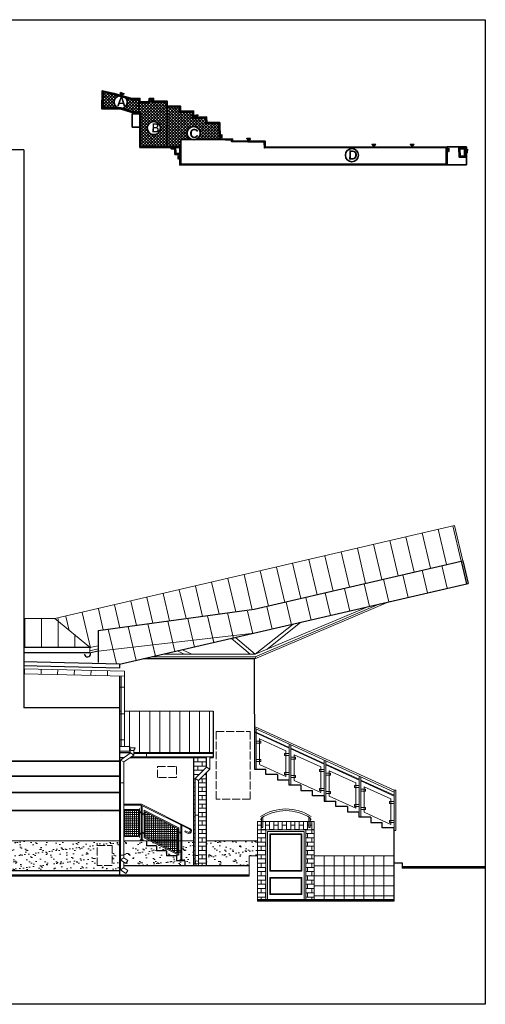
# Model space of a CAD drawing. Header units: millimetres. Extents: x -26513 to 76799, y 0 to 112149.
# Tile 66 of 98: x 30630 to 32030, y 102192 to 105152. Entities that reach past the tile are written whole.
import ezdxf

# ---------------------------------------------------------------- set-up
doc = ezdxf.new("R2010")
doc.units = ezdxf.units.MM
doc.header["$LTSCALE"] = 2
doc.linetypes.add('ACAD_ISO02W100', pattern=[15, 12, -3])
doc.linetypes.add('DASHED', pattern=[0.75, 0.5, -0.25])
for name, color, linetype, lineweight in [('!budynki proj.', 1, 'Continuous', 35), ('Awycinka drzew', 3, 'Continuous', 25), ('hacz  do wyłaczenia', 161, 'Continuous', 5), ('istn.ściany', 2, 'Continuous', 30), ('rynna-41', 22, 'Continuous', 18), ('stolarka', 6, 'Continuous', 9), ('widok', 3, 'Continuous', 13)]:
    doc.layers.add(name, color=color, linetype=linetype, lineweight=lineweight)
doc.layers.add('istn.śiany', color=2, linetype='Continuous')

msp = doc.modelspace()

# ---------------------------------------------------------------- hatches: boundary and pattern name
at = {"layer": '!budynki proj.'}
h = msp.add_hatch(color=256, dxfattribs=at)
edge = h.paths.add_edge_path()
edge.add_line((31114.7, 104749.3), (31114.7, 104746.5))
edge.add_line((31114.7, 104746.5), (31112, 104746.5))
edge.add_line((31112, 104746.5), (31112, 104746.5))
edge.add_line((31112, 104746.5), (31112, 104749.3))
edge.add_line((31112, 104749.3), (31114.7, 104749.3))
h.paths.add_polyline_path([(30878.6, 104938.1), (30914.7, 104929.7), (30966.4, 104914.6), (30991.8, 104915.2), (30991.8, 104905.3), (31018.5, 104905.2), (31019.1, 104914.9), (31032.7, 104915), (31032.7, 104907.1), (31074, 104906.9), (31074.1, 104892.4), (31113.9, 104891.8), (31114.1, 104877.2), (31152.4, 104877.7), (31153, 104858.6), (31192.1, 104859.4), (31192.4, 104843.4), (31231.7, 104842.3), (31232.6, 104793.9), (31270.2, 104792.7), (31270.2, 104787.9), (31368.6, 104786.6), (31368.6, 104769.1), (31915.4, 104769.9), (31915.4, 104716), (31112, 104714.8), (31112, 104730.3), (31112, 104746.5), (31114.7, 104746.5), (31114.8, 104717.5), (31114.8, 104717.5), (31912.7, 104718.8), (31912.6, 104767.2), (31365.9, 104766.3), (31365.8, 104783.9), (31267.4, 104785.2), (31267.5, 104790.1), (31229.9, 104791.2), (31229, 104839.6), (31189.7, 104840.8), (31189.4, 104856.6), (31150.4, 104855.8), (31149.7, 104874.9), (31111.4, 104874.4), (31111.2, 104889.1), (31071.5, 104889.7), (31071.3, 104904.2), (31030, 104904.4), (31030, 104912.2), (31021.7, 104912.2), (31021, 104902.4), (30989, 104902.6), (30989.1, 104912.4), (30966, 104911.9), (30914, 104927.1), (30881.2, 104934.7), (30879.8, 104886.8), (30934.1, 104886.9), (30981.5, 104871.7), (30994.3, 104871.7), (30994.5, 104770.4), (30991.7, 104770.4), (30991.6, 104869), (30991.6, 104869), (30981.1, 104869), (30933.6, 104884.1), (30877, 104884.1)])
h.paths.add_polyline_path([(30994.5, 104770.4), (31096.2, 104770.6), (31096.2, 104767.8), (31091.1, 104767.8), (31091, 104767.8), (30991.7, 104767.7), (30991.7, 104770.4)])
h.paths.add_polyline_path([(31096.2, 104767.8), (31098.9, 104767.8), (31099.2, 104749.3), (31112, 104749.3), (31112, 104746.5), (31096.5, 104746.5), (31096.3, 104764.1), (31096.3, 104764.1), (31096.3, 104764.1)])
h.paths.add_polyline_path([(31096.2, 104767.8), (31098.9, 104767.8), (31098.9, 104770.6), (31096.2, 104770.6)])
for points in [[(30932.6, 104932.9), (30935.5, 104925.4), (30943.6, 104929.1)], [(31155.3, 104864.1), (31166.8, 104865.8), (31161, 104859.2)], [(31233, 104801.7), (31237.6, 104796.3), (31237.6, 104806.9)], [(31324.6, 104794.9), (31313.1, 104794.3), (31319.4, 104787.2)], [(31096.3, 104764.1), (31096.3, 104764.1), (31085.2, 104763.8), (31091.1, 104767.8)], [(31689.4, 104776.6), (31701.3, 104776.9), (31695, 104770.9)], [(31804.6, 104776.3), (31816.8, 104776.6), (31810.4, 104770.4)], [(31920.7, 104765.4), (31920.2, 104755.3), (31915.5, 104761)], [(31106.6, 104741.7), (31106.7, 104732.9), (31111.9, 104737.1)]]:
    msp.add_hatch(color=256, dxfattribs=at).paths.add_polyline_path(points)
h = msp.add_hatch(color=256, dxfattribs=at)
h.paths.add_polyline_path([(31951, 104766.6), (31951.6, 104739), (31970.6, 104738.3), (31971, 104766.5)])
h.paths.add_polyline_path([(31953.8, 104763.8), (31954.3, 104741.6), (31967.9, 104741.1), (31968.2, 104763.8)], flags=16)
h = msp.add_hatch(color=256, dxfattribs=at)
h.paths.add_polyline_path([(31973.7, 104759.9), (31976.4, 104762.3), (31976.1, 104752.2), (31973.7, 104755.2)])
h.paths.add_polyline_path([(31971.6, 104757.9), (31973.7, 104755.2), (31973.7, 104759.9)])
at = {"layer": 'hacz  do wyłaczenia'}
h = msp.add_hatch(dxfattribs=at)
h.set_pattern_fill('BRICK', color=256, scale=2, style=0)
h.paths.add_polyline_path([(31191.1, 102903.8), (31191.1, 102933.4), (31153.1, 102933.4), (31153.1, 102865.3)])
h.paths.add_polyline_path([(31191.1, 102887.6), (31168.1, 102864.4), (31168.1, 102618.9, -0.038588), (31168.2, 102618.2, -0.038588), (31168.1, 102617.4), (31168.1, 102608.4), (31191.1, 102608.4)])
h.paths.add_polyline_path([(31158.1, 102870.4), (31153.1, 102865.3), (31153.1, 102608.4), (31158.1, 102608.4)])
h.paths.add_polyline_path([(31370.5, 102716.4), (31345.5, 102716.4), (31345.5, 102506.4), (31370.5, 102506.4)])
h.paths.add_polyline_path([(31515.5, 102716.4), (31490.5, 102716.4), (31490.5, 102506.4), (31515.5, 102506.4)])
at = {"layer": 'hacz  do wyłaczenia', "linetype": 'Continuous'}
h = msp.add_hatch(dxfattribs=at)
h.set_pattern_fill('NET', color=256, scale=2, style=0)
h.paths.add_polyline_path([(30945.1, 102696.4), (30987.1, 102696.4), (30987.1, 102777.4), (30945.1, 102777.4)])
h = msp.add_hatch(dxfattribs=at)
h.set_pattern_fill('NET', color=256, scale=2, style=0)
h.paths.add_polyline_path([(31091.4, 102652.5), (31106.1, 102666.3), (31106.1, 102720.8), (31007.1, 102770.3), (31007.1, 102694.6)])
at = {"layer": 'hacz  do wyłaczenia'}
h = msp.add_hatch(dxfattribs=at)
h.set_pattern_fill('BRICK', color=256, scale=2, angle=90, style=0)
h.paths.add_polyline_path([(31361.5, 102741.4), (31361.5, 102723.7), (31357.2, 102723.7), (31357.2, 102741.4), (31345.5, 102741.4), (31345.5, 102716.4), (31515.5, 102716.4), (31515.5, 102741.4), (31503.8, 102741.4), (31503.8, 102723.7), (31499.6, 102723.7), (31499.6, 102741.4)])
at = {"layer": 'hacz  do wyłaczenia', "linetype": 'Continuous'}
h = msp.add_hatch(dxfattribs=at)
h.set_pattern_fill('NET', color=256, scale=2, style=0)
h.paths.add_polyline_path([(31106.1, 102666.3), (31091.4, 102652.5), (31106.1, 102645.1)])
at = {"layer": 'stolarka'}
h = msp.add_hatch(dxfattribs=at)
h.set_pattern_fill('ANSI37', color=256, scale=2, style=0)
h.set_pattern_definition([(45, (27526.8647, 9027.8514), (-4.49012806, 4.49012806), []), (135, (27526.8647, 9027.8514), (-4.49012806, -4.49012806), [])])
h.paths.add_polyline_path([(31072.9, 104770.5), (31074.1, 104889.7), (31111.2, 104889.1), (31111.4, 104874.4), (31149.7, 104874.9), (31150.4, 104855.8), (31189.4, 104856.6), (31189.7, 104840.8), (31229, 104839.6), (31229.9, 104791.2), (31157.8, 104791.2, 0.349907), (31173.2, 104810.6, 2.076483), (31148.9, 104791.2), (31114.7, 104791.2), (31114.7, 104770.6), (31098.9, 104770.6), (31096.2, 104770.6)])
h.paths.add_polyline_path([(30994.3, 104871.7), (30994.5, 104770.4), (31072.9, 104770.5), (31074.1, 104889.7), (31071.5, 104889.7), (31071.3, 104904.2), (31030, 104904.4), (31030, 104912.2), (31021.7, 104912.2), (31021, 104902.4), (30989, 104902.6), (30988.9, 104871.7)])
h.paths.add_polyline_path([(31053.2, 104826, 1), (31013.5, 104826, 1)], flags=16)
h.paths.add_polyline_path([(31021, 104847.7), (31020.3, 104806.7), (31051.9, 104806.2), (31052.6, 104847.1)], flags=8)
h.paths.add_polyline_path([(30879.8, 104886.8), (30881.2, 104934.7), (30914, 104927.1), (30927.9, 104923.1, 0.656376), (30924, 104886.9)])
h.paths.add_polyline_path([(30939.5, 104885.1, 0.330069), (30953.6, 104904.1, 0.176753), (30948.9, 104916.9), (30966, 104911.9), (30989.1, 104912.4), (30989, 104902.6), (30988.9, 104871.7), (30981.5, 104871.7)])
at = {"layer": 'widok'}
h = msp.add_hatch(dxfattribs=at)
h.set_pattern_fill('AR-SAND', color=256, scale=0.6, style=0)
h.paths.add_polyline_path([(30547.3, 102683.4), (30202.1, 102683.4, -0.450908), (30191.3, 102680.1), (30185.9, 102683.4), (30172.7, 102683.4), (30172.7, 102608.4), (30189.7, 102608.4), (30189.7, 102593.4), (30547.3, 102593.4)])
h.paths.add_polyline_path([(30582.7, 102683.4), (30547.3, 102683.4), (30547.3, 102593.4), (30582.7, 102593.4)])
h.paths.add_polyline_path([(30930.6, 102683.4), (30582.7, 102683.4), (30582.7, 102593.4), (30930.6, 102593.4)])
h.paths.add_polyline_path([(30863.6, 102669.2), (30908.2, 102669.2), (30908.2, 102608.8), (30863.6, 102608.8)], flags=16)
h.paths.add_polyline_path([(31071.6, 102653.4), (31041.6, 102653.4), (31041.6, 102668.4), (31011.6, 102668.4), (31011.6, 102683.4), (30943.8, 102683.4), (30943.8, 102631.8), (30955.6, 102624.2), (30949.2, 102615.2), (30943.8, 102618.7), (30943.8, 102608.4), (31126.6, 102608.4), (31126.6, 102623.4), (31101.6, 102623.4), (31101.6, 102638.4), (31071.6, 102638.4)])
h = msp.add_hatch(dxfattribs=at)
h.set_pattern_fill('AR-SAND', color=256, scale=0.6, style=0)
h.paths.add_polyline_path([(31153.1, 102683.4), (31118.1, 102683.4), (31118.1, 102625.9), (31121.1, 102625.9), (31121.1, 102623.4), (31126.6, 102623.4), (31126.6, 102608.4), (31153.1, 102608.4)])
h.paths.add_polyline_path([(31345.5, 102683.4), (31191.1, 102683.4), (31191.1, 102608.4), (31320.5, 102608.4), (31320.5, 102638.4), (31345.5, 102638.4)])
h.paths.add_polyline_path([(31115.1, 102648.5), (31109.1, 102651.5), (31109.1, 102640.3), (31022.8, 102683.4), (31011.6, 102683.4), (31011.6, 102668.4), (31041.6, 102668.4), (31041.6, 102653.4), (31071.6, 102653.4), (31071.6, 102638.4), (31101.6, 102638.4), (31101.6, 102623.4), (31112.1, 102623.4), (31112.1, 102625.9), (31115.1, 102625.9)])

# ---------------------------------------------------------------- linework, layer by layer
at = {"layer": '!budynki proj.'}
for p, q in [((30989, 104902.6), (30988.9, 104869)), ((31074.1, 104892.4), (31072.9, 104770.5)), ((30968.4, 104828.7), (30968.5, 104869.3)), ((30968.5, 104869.3), (30981.1, 104869)), ((30968.4, 104828.7), (30991.6, 104828.7)), ((31229.9, 104791.2), (31114.7, 104791.2)), ((31114.7, 104770.6), (31114.7, 104791.2)), ((30991, 104767.7), (31111.9, 104767.9)), ((31096.2, 104770.6), (31096.5, 104746.5)), ((31098.9, 104770.6), (31099.2, 104749.2)), ((31111.9, 104767.9), (31112, 104714.8)), ((31096.5, 104746.5), (31114.7, 104746.5)), ((31099.2, 104749.3), (31114.7, 104749.3))]:
    msp.add_line(p, q, dxfattribs=at)
at = {"layer": '!budynki proj.', "linetype": 'DASHED'}
for p, q in [((31915.4, 104769.9), (31973.8, 104769.3)), ((31973.8, 104769.3), (31973.3, 104715.5)), ((31915.4, 104716), (31973.3, 104715.5))]:
    msp.add_line(p, q, dxfattribs=at)
at = {"layer": '!budynki proj.'}
for points in [[(31096.2, 104767.8), (30991.7, 104767.7), (30991.6, 104869), (30981.1, 104869), (30933.6, 104884.1), (30877, 104884.1), (30878.6, 104938.1), (30914.7, 104929.7), (30966.4, 104914.6), (30991.8, 104915.2), (30991.8, 104905.3), (31018.5, 104905.2), (31019.1, 104914.9), (31032.7, 104915), (31032.7, 104907.1), (31074, 104906.9), (31074.1, 104892.4), (31113.9, 104891.8), (31114.1, 104877.2), (31152.4, 104877.7), (31153, 104858.6), (31192.1, 104859.4), (31192.4, 104843.4), (31231.7, 104842.3), (31232.6, 104793.9), (31270.2, 104792.7), (31270.2, 104787.9), (31368.6, 104786.6), (31368.6, 104769.1), (31915.4, 104769.9)], [(31096.2, 104770.6), (30994.5, 104770.4), (30994.3, 104871.7), (30981.5, 104871.7), (30934.1, 104886.9), (30879.8, 104886.8), (30881.2, 104934.7), (30914, 104927.1), (30966, 104911.9), (30989.1, 104912.4), (30989, 104902.6), (31021, 104902.4), (31021.7, 104912.2), (31030, 104912.2), (31030, 104904.4), (31071.3, 104904.2), (31071.5, 104889.7), (31111.2, 104889.1), (31111.4, 104874.4), (31149.7, 104874.9), (31150.4, 104855.8), (31189.4, 104856.6), (31189.7, 104840.8), (31229, 104839.6), (31229.9, 104791.2), (31267.5, 104790.1), (31267.4, 104785.2), (31365.8, 104783.9), (31365.9, 104766.3), (31912.6, 104767.2), (31912.7, 104718.8), (31114.8, 104717.5), (31114.7, 104746.5)], [(30932.6, 104932.9), (30943.6, 104929.1), (30935.5, 104925.4), (30932.6, 104932.9)], [(30991.5, 104871.7), (30991.7, 104770.4), (31114.7, 104770.6), (31114.8, 104717.5)], [(30991.6, 104869), (30991.7, 104767.7), (31111.9, 104767.9)], [(31166.8, 104865.8), (31155.3, 104864.1), (31161, 104859.2), (31166.8, 104865.8)], [(31237.6, 104807.2), (31237.6, 104796.3), (31233, 104801.7), (31237.6, 104807)], [(31324.6, 104794.9), (31313.1, 104794.3), (31319.4, 104787.2), (31324.6, 104794.9)], [(31091, 104767.9), (31096.3, 104764.1), (31085.2, 104763.8), (31091.3, 104767.9)], [(31915.4, 104769.9), (31915.4, 104716), (31112, 104714.8), (31112, 104746.5)], [(31701.3, 104776.9), (31689.4, 104776.6), (31695, 104770.9), (31701.3, 104776.9)], [(31816.8, 104776.6), (31804.6, 104776.3), (31810.4, 104770.4), (31816.8, 104776.6)], [(31920.7, 104765.4), (31920.2, 104755.3), (31915.5, 104761), (31920.7, 104765.4)], [(31971, 104766.5), (31951, 104766.6), (31951.6, 104739), (31970.6, 104738.3), (31971, 104766.5)], [(31976.4, 104762.3), (31976.1, 104752.2), (31971.6, 104757.9), (31976.4, 104762.3)], [(31111.9, 104737.1), (31106.6, 104741.7), (31106.7, 104732.9), (31111.9, 104737.1)]]:
    msp.add_lwpolyline(points, dxfattribs=at)
msp.add_lwpolyline([(31968.2, 104763.8), (31953.8, 104763.8), (31954.3, 104741.6), (31967.9, 104741.1)], close=True, dxfattribs=at)
for centre in [(30933.8, 104904.1), (31033.4, 104826), (31153.3, 104810.6), (31629.2, 104744.5)]:
    msp.add_circle(centre, 19.8, dxfattribs=at)
msp.add_lwpolyline([(32030.3, 102191.8), (27830.3, 102191.8), (27830.3, 105151.8), (32030.3, 105151.8)], close=True)
at = {"layer": 'Awycinka drzew'}
for p, q in [((31018.5, 104905.2), (30991.8, 104905.3)), ((31019.1, 104914.9), (31018.5, 104905.2)), ((31032.7, 104915), (31019.1, 104914.9)), ((31032.7, 104907.1), (31032.7, 104915)), ((31074, 104906.9), (31032.7, 104907.1)), ((31074.1, 104892.4), (31074, 104906.9)), ((31113.9, 104891.8), (31074.1, 104892.4)), ((31114.1, 104877.2), (31113.9, 104891.8)), ((31152.4, 104877.7), (31114.1, 104877.2)), ((31153, 104858.6), (31152.4, 104877.7)), ((31192.1, 104859.4), (31153, 104858.6)), ((31192.4, 104843.4), (31192.1, 104859.4)), ((31231.7, 104842.3), (31192.4, 104843.4)), ((31232.6, 104793.9), (31231.7, 104842.3)), ((31270.2, 104792.7), (31232.6, 104793.9)), ((31270.2, 104787.9), (31270.2, 104792.7)), ((31368.6, 104769.1), (31915.4, 104769.9)), ((31112, 104714.8), (31915.4, 104716))]:
    msp.add_line(p, q, dxfattribs=at)
msp.add_lwpolyline([(30991.8, 104915.2), (30966.4, 104914.6), (30914.7, 104929.7), (30878.6, 104938.1), (30877, 104884.1), (30933.6, 104884.1), (30981.1, 104869), (30991.6, 104869)], dxfattribs=at)
at = {"layer": 'hacz  do wyłaczenia'}
for p, q in [((31840.3, 103608.9), (31865.2, 103502.7)), ((31889, 103620.3), (31913.9, 103514.1)), ((31694.3, 103574.7), (31719.1, 103468.5)), ((31742.9, 103586.1), (31767.8, 103479.9)), ((31791.6, 103597.5), (31816.5, 103491.3)), ((31596.9, 103551.9), (31621.8, 103445.7)), ((31645.6, 103563.3), (31670.5, 103457.1)), ((31450.9, 103517.7), (31475.7, 103411.5)), ((31499.5, 103529.1), (31524.4, 103422.9)), ((31548.2, 103540.5), (31573.1, 103434.3)), ((31304.8, 103483.5), (31329.7, 103377.3)), ((31353.5, 103494.9), (31378.4, 103388.7)), ((31402.2, 103506.3), (31427, 103400.1)), ((31782.4, 103483.3), (31798.4, 103415.1)), ((31840.9, 103497), (31856.8, 103428.8)), ((31899.3, 103510.6), (31915.2, 103442.5)), ((31207.4, 103460.7), (31229.9, 103364.9)), ((31256.1, 103472.1), (31279.6, 103371.7)), ((31665.6, 103455.8), (31681.6, 103387.6)), ((31724, 103469.6), (31740, 103401.4)), ((31061.4, 103426.5), (31080.6, 103344.5)), ((31110.1, 103437.9), (31130.4, 103351.3)), ((31158.8, 103449.3), (31180.1, 103358.1)), ((31548.8, 103428.5), (31564.7, 103360.4)), ((31548.8, 103428.4), (31564.8, 103360.3)), ((31607.2, 103442.1), (31623.2, 103374)), ((30964, 103403.7), (30981.1, 103330.9)), ((31012.7, 103415.1), (31030.8, 103337.7)), ((31431.9, 103401.2), (31447.9, 103333)), ((31490.3, 103414.8), (31506.3, 103346.7)), ((30818, 103369.5), (30842.9, 103263.2)), ((30866.7, 103380.9), (30881.5, 103317.3)), ((30915.3, 103392.3), (30931.3, 103324.1)), ((31254.8, 103368.3), (31272.7, 103291.9)), ((31315.1, 103373.7), (31331.1, 103305.5)), ((31373.5, 103387.5), (31389.5, 103319.3)), ((31373.5, 103387.4), (31389.5, 103319.2)), ((30645.6, 103351.7), (30645.6, 103264)), ((30695.6, 103351.7), (30695.6, 103264)), ((30745.6, 103351.7), (30745.6, 103264)), ((30769.3, 103358), (30779.1, 103316.1)), ((31015.9, 103335.7), (31038.7, 103238.3)), ((31015.9, 103335.7), (31039, 103237.2)), ((31075.6, 103343.8), (31097.1, 103252)), ((31135.3, 103352), (31155.5, 103265.7)), ((31195, 103360.1), (31214, 103279.4)), ((31198.3, 103346.3), (31214.2, 103278.2)), ((31335.7, 103307.8), (30866.3, 103253.8)), ((30896.5, 103319.4), (30920.8, 103215.4)), ((30956.2, 103327.5), (30980.2, 103225.1)), ((30795.6, 103302.4), (30795.6, 103264)), ((30644.3, 103185.8), (30644.6, 103200.8)), ((30694.3, 103184.6), (30694.6, 103199.6)), ((30744.3, 103183.5), (30744.6, 103198.4)), ((30794.3, 103182.3), (30794.6, 103197.3)), ((30844.2, 103181.1), (30844.6, 103196.1)), ((30894.2, 103180), (30894.6, 103195)), ((30945.8, 103145.3), (30930.6, 103145.3)), ((30960.6, 103073.4), (30960.6, 102966.4)), ((30990.6, 103073.4), (30990.6, 102948.4)), ((31021.2, 103073.4), (31021.2, 102948.4)), ((31051.2, 103073.4), (31051.2, 102948.4)), ((31081.2, 103073.4), (31081.2, 102948.4)), ((31111.2, 103073.4), (31111.2, 102948.4)), ((31140.6, 103073.4), (31140.6, 102948.4)), ((31170.6, 103073.4), (31170.6, 102948.4)), ((31200.6, 103073.4), (31200.6, 102948.4)), ((30945.8, 103064.7), (30930.6, 103064.7)), ((30945.8, 102986.5), (30930.6, 102986.5)), ((30932.8, 102926.1), (30943.8, 102920.4)), ((30962.4, 102948.4), (30973.4, 102941)), ((31011.1, 102945.9), (31011.1, 102935.9)), ((31191.7, 102904.4), (31201.7, 102898.4)), ((31158.1, 102870.4), (31168.1, 102864.4)), ((30943.8, 102857.7), (30930.6, 102857.7)), ((31168.1, 102760.1), (31158.1, 102760.1)), ((30943.8, 102639.9), (30930.6, 102639.9)), ((30943.8, 102631.8), (30932.8, 102625.8)), ((31168.1, 102639.3), (31158.1, 102639.3)), ((31755.5, 102638.4), (31515.5, 102638.4)), ((31545.5, 102638.4), (31545.5, 102506.4)), ((31575.5, 102638.4), (31575.5, 102506.4)), ((31605.5, 102638.4), (31605.5, 102506.4)), ((31635.5, 102638.4), (31635.5, 102506.4)), ((31665.5, 102638.4), (31665.5, 102506.4)), ((31695.5, 102638.4), (31695.5, 102506.4)), ((31725.5, 102638.4), (31725.5, 102506.4)), ((31728.1, 102636.4), (31728.1, 102636.4)), ((31755.5, 102638.4), (31755.5, 102506.4)), ((30943.8, 102601.8), (30932.8, 102595.8)), ((31755.6, 102608.4), (31515.5, 102608.4)), ((31755.6, 102578.4), (31515.5, 102578.4)), ((31755.6, 102548.4), (31515.5, 102548.4)), ((31755.6, 102518.4), (31515.5, 102518.4))]:
    msp.add_line(p, q, dxfattribs=at)
at = {"layer": 'istn.ściany', "color": 5, "lineweight": 5}
for p, q in [((31440.8, 102866.4), (31440.8, 102850.4)), ((31510.8, 102834.4), (31510.8, 102818.4)), ((31650.8, 102770.4), (31650.8, 102754.4)), ((31759.9, 102721.6), (31759.9, 102721.4))]:
    msp.add_line(p, q, dxfattribs=at)
at = {"layer": 'istn.śiany'}
for p, q in [((30642.7, 104760.4), (29155.7, 104760.4)), ((30642.7, 104760.4), (30642.7, 103083.4)), ((31335.6, 103379.3), (31957.7, 103524.3)), ((31957.7, 103524.3), (31973.7, 103456.2)), ((31962.6, 103525.5), (31978.5, 103457.3)), ((31962.6, 103525.5), (31978.5, 103457.3)), ((30930.6, 103214.7), (31978.5, 103457.3)), ((31740.4, 103401.9), (31978.5, 103457.3)), ((30866.6, 103315.3), (31335.6, 103379.3)), ((30866.6, 103315.3), (30866.6, 103218.9)), ((30840.6, 103264), (30642.7, 103264)), ((30840.6, 103248.8), (30642.7, 103248.8)), ((30930.6, 103214.7), (30642, 103221.5)), ((31336.9, 103230.2), (31002, 103230.2)), ((31335.7, 103230.2), (31335.8, 102898.4)), ((30930.6, 103202.7), (30642, 103209.4)), ((30930.6, 103214.7), (30930.6, 103202.7)), ((30930.6, 103179.7), (30930.6, 102581.4)), ((30930.6, 103083.4), (30642.7, 103083.4)), ((31211.7, 103073.4), (31211.7, 102933.4)), ((30960.6, 102966.4), (30960.6, 102952.4)), ((30930.6, 102948.4), (30962.4, 102948.4)), ((30930.6, 102933.4), (30943.3, 102933.4)), ((30962.5, 102933.4), (31191.7, 102933.4)), ((30973.4, 102948.4), (31211.7, 102948.4)), ((31153.1, 102933.4), (31153.1, 102608.4)), ((31191.1, 102933.4), (31191.1, 102903.8)), ((31201.7, 102933.4), (31211.7, 102933.4)), ((31335.8, 102898.4), (31370.8, 102898.4)), ((31370.8, 102882.4), (31370.8, 102898.4)), ((31191.1, 102887.6), (31191.1, 102608.4)), ((31405.6, 102882.4), (31370.6, 102882.4)), ((31405.6, 102882.4), (31405.6, 102866.4)), ((31405.6, 102866.4), (31440.6, 102866.4)), ((31440.6, 102850.4), (31440.6, 102866.4)), ((31475.6, 102850.4), (31440.6, 102850.4)), ((31475.6, 102850.4), (31475.6, 102834.4)), ((31475.6, 102834.4), (31510.6, 102834.4)), ((31510.6, 102818.4), (31510.6, 102834.4)), ((31545.6, 102818.4), (31510.6, 102818.4)), ((31545.6, 102818.4), (31545.6, 102802.4)), ((31545.6, 102802.4), (31580.6, 102802.4)), ((31580.6, 102786.4), (31580.6, 102802.4)), ((31615.6, 102786.4), (31580.6, 102786.4)), ((31615.6, 102786.4), (31615.6, 102770.4)), ((31615.6, 102770.4), (31650.6, 102770.4)), ((31650.6, 102754.4), (31650.6, 102770.4)), ((31685.6, 102754.4), (31650.6, 102754.4)), ((31685.6, 102754.4), (31685.6, 102738.4)), ((31685.6, 102738.4), (31720.6, 102738.4)), ((31720.6, 102722.4), (31720.6, 102738.4)), ((31755.6, 102722.4), (31720.6, 102722.4)), ((31755.6, 102722.4), (31755.6, 102638.4)), ((31011.6, 102683.4), (31011.6, 102668.4)), ((31041.6, 102668.4), (31011.6, 102668.4)), ((31041.6, 102668.4), (31041.6, 102653.4)), ((31071.6, 102653.4), (31041.6, 102653.4)), ((31071.6, 102653.4), (31071.6, 102638.4)), ((31101.6, 102638.4), (31071.6, 102638.4)), ((31101.6, 102638.4), (31101.6, 102623.4)), ((31126.6, 102623.4), (31101.6, 102623.4)), ((31126.6, 102623.4), (31126.6, 102608.4)), ((31755.6, 102638.4), (31755.6, 102501.6)), ((31153.1, 102608.4), (30943.8, 102608.4)), ((31320.5, 102608.4), (31153.1, 102608.4)), ((31755.6, 102616.7), (31780.6, 102616.7)), ((31780.6, 102616.7), (31780.6, 102601.4)), ((31780.6, 102606.2), (32030.3, 102606.2)), ((30930.6, 102593.4), (30003.7, 102593.4)), ((31755.6, 102506.4), (31345.5, 102506.4)), ((31345.5, 102506.4), (31650.3, 102506.4))]:
    msp.add_line(p, q, dxfattribs=at)
at = {"layer": 'istn.śiany', "color": 3, "lineweight": 9}
for p, q in [((31957.7, 103524.3), (31962.6, 103525.5)), ((31962.6, 103525.5), (31978.5, 103457.3)), ((31973.7, 103456.2), (31978.5, 103457.3)), ((30840.6, 103264), (30866.6, 103270)), ((30840.6, 103264), (30840.6, 103248.8)), ((30840.6, 103254.4), (30866.6, 103260.5)), ((30840.6, 103248.8), (30866.6, 103254.8)), ((30843.3, 103248.5), (30866.3, 103253.8)), ((30843.3, 103248.5), (30843.3, 103246.3)), ((31338.6, 103244.2), (31335.4, 103246.9)), ((31338.6, 103244.2), (31335.4, 103244.2)), ((31339.8, 103236.7), (31335.4, 103226.9)), ((31338.6, 103236.2), (31335.4, 103236.2))]:
    msp.add_line(p, q, dxfattribs=at)
at = {"layer": 'istn.śiany', "color": 6}
msp.add_line((30876.6, 102763.8), (30876.6, 102763.8), dxfattribs=at)
at = {"layer": 'istn.śiany'}
msp.add_arc((30833.8, 103245.9), 9.5, 187.2797, 2.3031, dxfattribs=at)
at = {"layer": 'rynna-41'}
for p, q in [((30945.8, 103193.8), (30642.7, 103200.8)), ((30945.8, 103178.8), (30642.7, 103185.8)), ((30945.8, 103193.8), (30945.8, 102966.4)), ((30934.8, 103179.5), (30934.8, 102966.4)), ((30961, 102962.7), (30977, 102962.7)), ((30962.4, 102958.2), (30962.4, 102946.8)), ((30973.4, 102956), (30973.4, 102941)), ((30962.4, 102946.8), (30932.8, 102926.1)), ((30932.8, 102926.1), (30932.8, 102595.8)), ((30973.4, 102941), (30943.8, 102920.4)), ((30943.8, 102920.4), (30943.8, 102631.8)), ((30966.1, 102935.9), (31211.7, 102935.9)), ((30973.4, 102945.9), (31211.7, 102945.9)), ((31191.7, 102935.9), (31191.7, 102904.4)), ((31201.7, 102935.9), (31201.7, 102898.4)), ((31191.7, 102904.4), (31158.1, 102870.4)), ((31201.7, 102898.4), (31168.1, 102864.4)), ((31158.1, 102870.4), (31158.1, 102608.4)), ((31168.1, 102864.4), (31168.1, 102608.4)), ((30932.8, 102625.8), (30949.2, 102615.2)), ((30943.8, 102631.8), (30955.6, 102624.2)), ((30949.2, 102615.2), (30955.6, 102624.2)), ((30932.8, 102595.8), (30949.2, 102585.2)), ((30943.8, 102618.7), (30943.8, 102601.8)), ((30943.8, 102601.8), (30955.6, 102594.2)), ((30949.2, 102585.2), (30955.6, 102594.2))]:
    msp.add_line(p, q, dxfattribs=at)
msp.add_circle((31163.1, 102618.2), 5.03, dxfattribs=at)
msp.add_arc((30969, 102962.7), 8, 180, 0, dxfattribs=at)
at = {"layer": 'stolarka'}
for p, q in [((30736.3, 103351.7), (31937.7, 103631.7)), ((31957.7, 103524.3), (31932.9, 103630.6)), ((31937.7, 103631.7), (31962.6, 103525.5)), ((31957.7, 103524.3), (31973.7, 103456.2)), ((30736.3, 103351.7), (30642.7, 103351.7)), ((30736.3, 103351.7), (30842.9, 103263.2)), ((31335.8, 103027.5), (31755.8, 102835.5)), ((31335.8, 103023.2), (31335.8, 102898.4)), ((31335.8, 103022), (31755.8, 102830)), ((31335.8, 103012.2), (31440.8, 102964.2)), ((31335.8, 103010), (31440.8, 102962)), ((31340.8, 103019.7), (31340.8, 102898.4)), ((31350.8, 102991), (31350.8, 102914)), ((31350.8, 102990), (31430.8, 102953.4)), ((31430.8, 102953.4), (31430.8, 102876.4)), ((31440.8, 102974), (31440.8, 102850.4)), ((31445.8, 102971.7), (31445.8, 102850.4)), ((31445.8, 102961.9), (31545.8, 102916.2)), ((31445.8, 102959.7), (31545.8, 102914)), ((29548.7, 102923.4), (30930.6, 102923.4)), ((30517.7, 102921.4), (30930.6, 102921.4)), ((31455.8, 102942), (31535.8, 102905.4)), ((31455.8, 102942), (31455.8, 102865)), ((31545.8, 102926), (31545.8, 102802.4)), ((31550.8, 102923.7), (31550.8, 102802.4)), ((31350.8, 102913), (31430.8, 102876.4)), ((31535.8, 102905.4), (31535.8, 102828.4)), ((31550.8, 102913.9), (31650.8, 102868.2)), ((31550.8, 102913.9), (31650.8, 102868.2)), ((31550.8, 102911.7), (31650.8, 102866)), ((31550.8, 102911.7), (31650.8, 102866)), ((31560.8, 102894), (31640.8, 102857.4)), ((31560.8, 102894), (31560.8, 102818)), ((30517.7, 102878.4), (30932.8, 102878.4)), ((30517.7, 102876.4), (30930.6, 102876.4)), ((31455.8, 102865), (31535.8, 102828.4)), ((31650.8, 102878), (31650.8, 102754.4)), ((31655.8, 102875.7), (31655.8, 102754.4)), ((31655.8, 102865.9), (31755.8, 102820.2)), ((31655.8, 102863.7), (31755.8, 102818)), ((31640.8, 102857.4), (31640.8, 102781.4)), ((31665.8, 102846), (31665.8, 102769)), ((31665.8, 102846), (31745.8, 102809.4)), ((31755.8, 102835.5), (31755.8, 102714.4)), ((31755.8, 102835.5), (31760.8, 102835.5)), ((31760.8, 102835.5), (31760.8, 102714.4)), ((30517.7, 102829.4), (30930.6, 102829.4)), ((30517.7, 102827.4), (30930.6, 102827.4)), ((31560.8, 102818), (31640.8, 102781.4)), ((31745.8, 102809.4), (31745.8, 102732.4)), ((30517.7, 102775.4), (30930.6, 102775.4)), ((30517.7, 102773.4), (30930.6, 102773.4)), ((31357.2, 102745.1), (31354.5, 102749.3)), ((31503.8, 102745.1), (31506.5, 102749.3)), ((31665.8, 102769), (31745.8, 102732.4)), ((31370.5, 102716.4), (31370.5, 102506.4)), ((31370.5, 102716.4), (31490.5, 102716.4)), ((31490.5, 102716.4), (31490.5, 102506.4)), ((31755.8, 102714.4), (31760.8, 102714.4)), ((31375.5, 102711.4), (31375.5, 102506.4)), ((31375.5, 102711.4), (31485.5, 102711.4)), ((31382.5, 102704.4), (31382.5, 102591.9)), ((31382.5, 102704.4), (31478.5, 102704.4)), ((31384.5, 102702.4), (31384.5, 102593.9)), ((31384.5, 102702.4), (31476.5, 102702.4)), ((31476.5, 102702.4), (31476.5, 102593.9)), ((31478.5, 102704.4), (31478.5, 102591.9)), ((31485.5, 102711.4), (31485.5, 102506.4)), ((31384.5, 102593.9), (31476.5, 102593.9)), ((31382.5, 102591.9), (31478.5, 102591.9)), ((31382.5, 102572.7), (31382.5, 102522.2)), ((31382.5, 102572.7), (31478.5, 102572.7)), ((31384.5, 102570.7), (31384.5, 102524.2)), ((31384.5, 102570.7), (31476.5, 102570.7)), ((31476.5, 102570.7), (31476.5, 102524.2)), ((31478.5, 102572.7), (31478.5, 102522.2)), ((31370.5, 102506.4), (31490.5, 102506.4)), ((31382.5, 102522.2), (31478.5, 102522.2)), ((31384.5, 102524.2), (31476.5, 102524.2))]:
    msp.add_line(p, q, dxfattribs=at)
at = {"layer": 'stolarka', "linetype": 'ACAD_ISO02W100'}
for points in [[(31221.4, 103011.8), (31323.1, 103011.8), (31323.1, 102808.3), (31221.4, 102808.3)], [(31044.6, 102906.9), (31101.6, 102906.9), (31101.6, 102873.2), (31044.6, 102873.2)], [(30863.6, 102669.2), (30908.2, 102669.2), (30908.2, 102608.8), (30863.6, 102608.8)]]:
    msp.add_lwpolyline(points, close=True, dxfattribs=at)
at = {"layer": 'stolarka'}
for points in [[(31340.8, 102982.5), (31354.8, 102982.5), (31354.8, 102976.5), (31340.8, 102976.5)], [(31340.8, 102927.5), (31354.8, 102927.5), (31354.8, 102921.5), (31340.8, 102921.5)], [(31426.8, 102946), (31440.8, 102946), (31440.8, 102940), (31426.8, 102940)], [(31445.8, 102934.5), (31459.8, 102934.5), (31459.8, 102928.5), (31445.8, 102928.5)], [(31531.8, 102898), (31545.8, 102898), (31545.8, 102892), (31531.8, 102892)], [(31426.8, 102882.4), (31440.8, 102882.4), (31440.8, 102888.4), (31426.8, 102888.4)], [(31445.8, 102879.5), (31459.8, 102879.5), (31459.8, 102873.5), (31445.8, 102873.5)], [(31550.8, 102886.5), (31564.8, 102886.5), (31564.8, 102880.5), (31550.8, 102880.5)], [(31531.8, 102834.4), (31545.8, 102834.4), (31545.8, 102840.4), (31531.8, 102840.4)], [(31550.8, 102831.5), (31564.8, 102831.5), (31564.8, 102825.5), (31550.8, 102825.5)], [(31636.8, 102850), (31650.8, 102850), (31650.8, 102844), (31636.8, 102844)], [(31655.8, 102838.5), (31669.8, 102838.5), (31669.8, 102832.5), (31655.8, 102832.5)], [(31741.8, 102802), (31755.8, 102802), (31755.8, 102796), (31741.8, 102796)], [(31636.8, 102786.4), (31650.8, 102786.4), (31650.8, 102792.4), (31636.8, 102792.4)], [(31655.8, 102783.5), (31669.8, 102783.5), (31669.8, 102777.5), (31655.8, 102777.5)], [(31357.2, 102752.4), (31361.5, 102752.4), (31361.5, 102723.7), (31357.2, 102723.7)], [(31503.8, 102752.4), (31499.6, 102752.4), (31499.6, 102723.7), (31503.8, 102723.7)], [(31741.8, 102738.4), (31755.8, 102738.4), (31755.8, 102744.4), (31741.8, 102744.4)]]:
    msp.add_lwpolyline(points, close=True, dxfattribs=at)
for radius in [140.4, 135.4]:
    msp.add_arc((31430.5, 102638.6), radius, 57.2142, 122.7858, dxfattribs=at)
at = {"layer": 'widok'}
for p, q in [((31740.4, 103401.9), (31336.9, 103230.2)), ((31740.4, 103401.9), (31336.9, 103230.2)), ((31713.2, 103395.6), (31338.6, 103236.2)), ((31713.2, 103395.6), (31338.6, 103236.2)), ((31338.6, 103244.2), (31676.7, 103387.1)), ((31338.6, 103244.2), (31676.7, 103387.1)), ((31338.6, 103244.2), (31453, 103335.1)), ((31338.6, 103244.2), (31453, 103335.1)), ((31373, 103258.7), (31475.7, 103340.4)), ((31373, 103258.7), (31475.7, 103340.4)), ((31323.2, 103244.2), (31267, 103291.8)), ((31338.6, 103244.2), (31279.1, 103294.7)), ((31124.6, 103244.2), (31104.3, 103254)), ((31147.6, 103244.2), (31119.8, 103257.6)), ((31338.6, 103236.2), (31027.7, 103236.2)), ((31338.6, 103244.2), (31062.1, 103244.2)), ((30934.8, 103073.4), (30930.6, 103073.4)), ((31211.7, 103073.4), (30945.8, 103073.4)), ((30960.6, 102966.4), (30930.6, 102966.4)), ((30960.6, 102952.4), (30930.6, 102952.4)), ((30996.6, 102793.4), (30943.8, 102793.4)), ((30995.9, 102790.4), (30943.8, 102790.4)), ((30987.1, 102777.4), (30945.1, 102777.4)), ((30945.1, 102777.4), (30945.1, 102696.4)), ((30987.1, 102777.4), (30987.1, 102696.4)), ((30990.1, 102780.4), (30990.1, 102693.4)), ((30995.1, 102790.8), (30995.1, 102683.4)), ((30995.9, 102790.4), (31140.8, 102718)), ((30996.6, 102793.4), (31142.2, 102720.7)), ((30998.1, 102789.3), (30998.1, 102683.4)), ((31004.1, 102775.2), (31109.1, 102722.7)), ((31004.1, 102775.2), (31004.1, 102692.8)), ((30995.1, 102770.4), (30990.1, 102770.4)), ((30995.1, 102767.4), (30990.1, 102767.4)), ((30998.1, 102767), (31004.1, 102764)), ((30998.1, 102763.6), (31004.1, 102760.6)), ((31007.1, 102770.3), (31007.1, 102694.6)), ((31007.1, 102770.3), (31106.1, 102720.8)), ((31650.8, 102756.4), (31650.8, 102754.4)), ((31106.1, 102720.8), (31106.1, 102645.1)), ((31109.1, 102722.7), (31109.1, 102640.3)), ((31115.1, 102730.8), (31115.1, 102623.4)), ((31118.1, 102729.3), (31118.1, 102623.4)), ((31128.1, 102713.2), (31126.8, 102710.5)), ((31128.1, 102713.2), (31136.4, 102709)), ((31345.5, 102741.4), (31345.5, 102501.6)), ((31515.5, 102741.4), (31345.5, 102741.4)), ((31515.5, 102716.4), (31345.5, 102716.4)), ((31370.5, 102716.4), (31370.5, 102506.4)), ((31490.5, 102716.4), (31490.5, 102506.4)), ((31515.5, 102741.4), (31515.5, 102506.4)), ((30932.8, 102683.4), (30039.7, 102683.4)), ((30931.1, 102685.9), (30931.1, 102683.4)), ((31011.6, 102683.4), (30943.8, 102683.4)), ((30987.1, 102696.4), (30945.1, 102696.4)), ((30995.1, 102706.4), (30990.1, 102706.4)), ((30995.1, 102703.4), (30990.1, 102703.4)), ((31001.1, 102685.9), (30992.1, 102685.9)), ((30992.1, 102685.9), (30992.1, 102683.4)), ((30998.1, 102710.3), (31004.1, 102707.3)), ((30998.1, 102707), (31004.1, 102704)), ((31001.1, 102685.9), (31001.1, 102683.4)), ((31004.1, 102692.8), (31109.1, 102640.3)), ((31007.1, 102694.6), (31106.1, 102645.1)), ((31011.6, 102683.4), (31011.6, 102668.4)), ((31011.6, 102683.4), (31153.1, 102683.4)), ((31109.1, 102711.5), (31115.1, 102708.5)), ((31109.1, 102708.1), (31115.1, 102705.1)), ((31126.8, 102710.5), (31135, 102706.3)), ((31191.1, 102683.4), (31345.5, 102683.4)), ((31041.6, 102668.4), (31011.6, 102668.4)), ((31041.6, 102668.4), (31041.6, 102653.4)), ((31071.6, 102653.4), (31041.6, 102653.4)), ((31071.6, 102653.4), (31071.6, 102638.4)), ((31109.1, 102654.8), (31115.1, 102651.8)), ((31101.6, 102638.4), (31071.6, 102638.4)), ((31101.6, 102638.4), (31101.6, 102623.4)), ((31109.1, 102651.5), (31115.1, 102648.5)), ((31121.1, 102625.9), (31112.1, 102625.9)), ((31112.1, 102625.9), (31112.1, 102623.4)), ((31121.1, 102625.9), (31121.1, 102623.4)), ((31320.5, 102638.4), (31320.5, 102576.6)), ((31320.5, 102638.4), (31345.5, 102638.4)), ((32030.3, 102606.2), (31780.6, 102606.2)), ((32030.3, 102606), (31780.6, 102606)), ((32030.3, 102605.8), (31780.6, 102605.8)), ((32030.3, 102605.6), (31780.6, 102605.6)), ((32030.3, 102605.4), (31780.6, 102605.4)), ((32030.3, 102605.2), (31780.6, 102605.2)), ((32030.3, 102605), (31780.6, 102605)), ((32030.3, 102604.8), (31780.6, 102604.8)), ((32030.3, 102604.6), (31780.6, 102604.6)), ((32030.3, 102604.4), (31780.6, 102604.4)), ((32030.3, 102604.2), (31780.6, 102604.2)), ((32030.3, 102604), (31780.6, 102604)), ((32030.3, 102603.8), (31780.6, 102603.8)), ((32030.3, 102603.6), (31780.6, 102603.6)), ((32030.3, 102603.4), (31780.6, 102603.4)), ((32030.3, 102603.2), (31780.6, 102603.2)), ((32030.3, 102603), (31780.6, 102603)), ((32030.3, 102602.8), (31780.6, 102602.8)), ((32030.3, 102602.6), (31780.6, 102602.6)), ((32030.3, 102602.4), (31780.6, 102602.4)), ((32030.3, 102602.2), (31780.6, 102602.2)), ((32030.3, 102602), (31780.6, 102602)), ((32030.3, 102601.8), (31780.6, 102601.8)), ((32030.3, 102601.6), (31780.6, 102601.6)), ((32030.3, 102601.4), (31780.6, 102601.4)), ((31320.5, 102581.4), (27830.3, 102581.4)), ((31320.5, 102581.2), (27830.3, 102581.2)), ((31320.5, 102581), (27830.3, 102581)), ((31320.5, 102580.8), (27830.3, 102580.8)), ((31320.5, 102580.6), (27830.3, 102580.6)), ((31320.5, 102580.4), (27830.3, 102580.4)), ((31320.5, 102580.2), (27830.3, 102580.2)), ((31320.5, 102580), (27830.3, 102580)), ((31320.5, 102579.8), (27830.3, 102579.8)), ((31320.5, 102579.6), (27830.3, 102579.6)), ((31320.5, 102579.4), (27830.3, 102579.4)), ((31320.5, 102579.2), (27830.3, 102579.2)), ((31320.5, 102579), (27830.3, 102579)), ((31320.5, 102578.8), (27830.3, 102578.8)), ((31320.5, 102578.6), (27830.3, 102578.6)), ((31320.5, 102578.4), (27830.3, 102578.4)), ((31320.5, 102578.2), (27830.3, 102578.2)), ((31320.5, 102578), (27830.3, 102578)), ((31320.5, 102577.8), (27830.3, 102577.8)), ((31320.5, 102577.6), (27830.3, 102577.6)), ((31320.5, 102577.4), (27830.3, 102577.4)), ((31320.5, 102577.2), (27830.3, 102577.2)), ((31320.5, 102577), (27830.3, 102577)), ((31320.5, 102576.8), (27830.3, 102576.8)), ((31320.5, 102576.6), (27830.3, 102576.6)), ((31156.6, 102578.4), (31126.6, 102578.4)), ((31755.6, 102506.4), (31345.5, 102506.4)), ((31755.6, 102506.2), (31345.5, 102506.2)), ((31755.6, 102506), (31345.5, 102506)), ((31755.6, 102505.8), (31345.5, 102505.8)), ((31755.6, 102505.6), (31345.5, 102505.6)), ((31755.6, 102505.4), (31345.5, 102505.4)), ((31755.6, 102505.2), (31345.5, 102505.2)), ((31755.6, 102505), (31345.5, 102505)), ((31755.6, 102504.8), (31345.5, 102504.8)), ((31755.6, 102504.6), (31345.5, 102504.6)), ((31755.6, 102504.4), (31345.5, 102504.4)), ((31755.6, 102504.2), (31345.5, 102504.2)), ((31755.6, 102504), (31345.5, 102504)), ((31755.6, 102503.8), (31345.5, 102503.8)), ((31755.6, 102503.6), (31345.5, 102503.6)), ((31755.6, 102503.4), (31345.5, 102503.4)), ((31755.6, 102503.2), (31345.5, 102503.2)), ((31755.6, 102503), (31345.5, 102503)), ((31755.6, 102502.8), (31345.5, 102502.8)), ((31755.6, 102502.6), (31345.5, 102502.6)), ((31755.6, 102502.4), (31345.5, 102502.4)), ((31755.6, 102502.2), (31345.5, 102502.2)), ((31755.6, 102502), (31345.5, 102502)), ((31755.6, 102501.8), (31345.5, 102501.8)), ((31755.6, 102501.6), (31345.5, 102501.6))]:
    msp.add_line(p, q, dxfattribs=at)
for radius, start, end in [(8, 243.4349, 0), (5, 243.4349, 0), (5, 0, 63.4349), (8, 0, 63.4349)]:
    msp.add_arc((31138.6, 102713.5), radius, start, end, dxfattribs=at)

# ---------------------------------------------------------------- texts
at = {"layer": '!budynki proj.', "char_height": 27.3, "width": 96.038, "attachment_point": 1, "rotation": 359.0138}
for s, insert in [('{\\f@Arial Unicode MS|b1|i0|c238|p2;A}', (30922.3, 104918.8)), ('{\\fTechnic|b1|i0|c2|p2;B}', (31027.7, 104840.7)), ('{\\f@Arial Unicode MS|b1|i0|c238|p2;C}', (31141, 104823.8)), ('{\\f@Arial Unicode MS|b1|i0|c238|p2;D}', (31618.7, 104758.9))]:
    msp.add_mtext(s, dxfattribs=dict(at, insert=insert))

doc.saveas('drawing.dxf')
